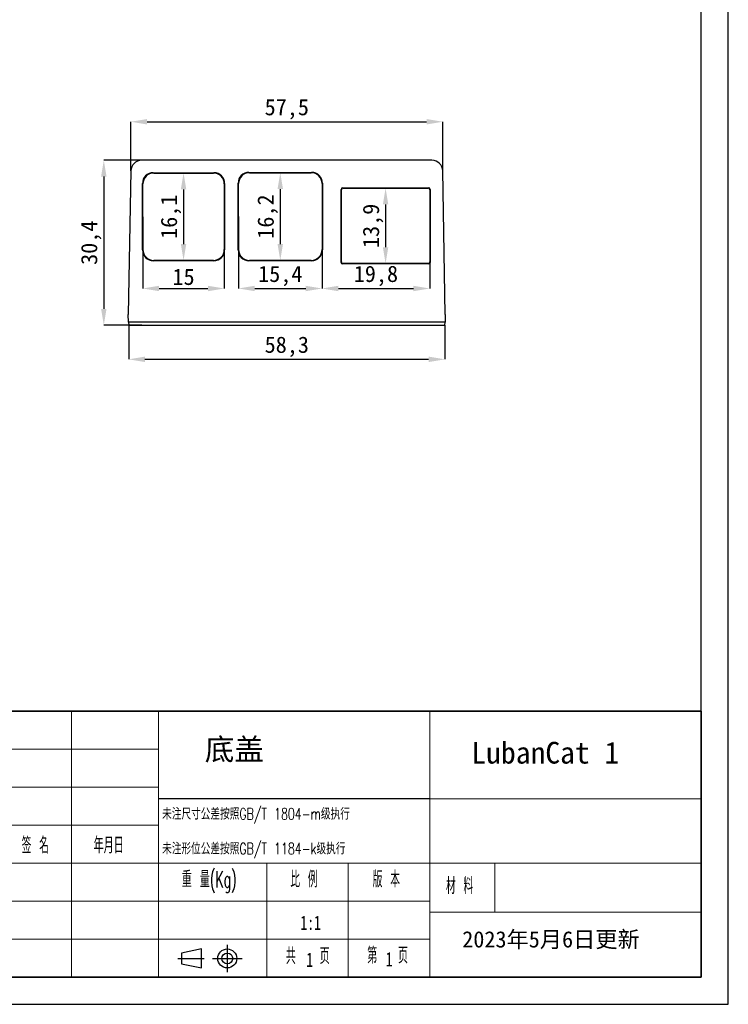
# Model space of a CAD drawing. Header units: millimetres. Extents: x 0 to 420, y 0 to 297.
# Tile 5 of 6: x 289 to 420, y 0 to 181. Entities that reach past the tile are written whole.
import ezdxf

# ---------------------------------------------------------------- set-up
doc = ezdxf.new("R2010")
doc.units = ezdxf.units.MM
for name, color, linetype in [('5', 7, 'Continuous'), ('9', 7, 'Continuous'), ('MARK', 7, 'Continuous'), ('尺寸', 5, 'Continuous')]:
    doc.layers.add(name, color=color, linetype=linetype)
doc.layers.add('SLD-0', color=179, linetype='Continuous', lineweight=25)
doc.styles.add('SLDTEXTSTYLE0', font='TXT', dxfattribs={"width": 0.7, "bigfont": 'bigfont'})
doc.styles.add('SLDTEXTSTYLE1', font='TXT', dxfattribs={"width": 0.7})
doc.styles.add('SLDTEXTSTYLE2', font='TXT', dxfattribs={"width": 0.56, "bigfont": 'bigfont'})
doc.styles.add('SLDTEXTSTYLE3', font='TXT', dxfattribs={"width": 0.54, "bigfont": 'bigfont'})
doc.styles.add('黑体高度3mm', font='simhei.ttf', dxfattribs={"height": 3})
doc.styles.add('黑体高度4mm', font='simhei.ttf', dxfattribs={"height": 4})
doc.dimstyles.new('黄色高度3mm', dxfattribs={"dimtxt": 3, "dimasz": 3, "dimexe": 0, "dimexo": 0, "dimtad": 1, "dimdec": 1, "dimtxsty": '黑体高度3mm', "dimcen": 2.5, "dimclrd": 2, "dimclre": 2, "dimclrt": 2, "dimadec": 0, "dimazin": 0, "dimtfac": 1, "dimtdec": 1, "dimtmove": 0, "dimatfit": 3, "dimfxl": 1, "dimarcsym": 0})

# ---------------------------------------------------------------- blocks, each defined once
blk = doc.blocks.new('*D45')
at = {"color": 2, "lineweight": -2, "transparency": 16777216}
for p, q in [((311.93, 155.52), (304.95, 155.52)), ((304.95, 152.52), (304.95, 128.12)), ((311.93, 125.12), (304.95, 125.12))]:
    blk.add_line(p, q, dxfattribs=at)
at = {"color": 2, "transparency": 16777216}
for points in [[(304.45, 152.52), (305.45, 152.52), (304.95, 155.52)], [(304.45, 128.12), (305.45, 128.12), (304.95, 125.12)]]:
    blk.add_solid(points, dxfattribs=at)
at = {"layer": 'Defpoints', "color": 0, "transparency": 16777216}
for p in [(311.93, 155.52), (304.95, 125.12), (311.93, 125.12)]:
    blk.add_point(p, dxfattribs=at)
at = {"color": 2, "transparency": 16777216, "insert": (302.63, 140.32), "char_height": 3, "attachment_point": 5, "rotation": 90, "style": '黑体高度3mm'}
blk.add_mtext('30,4', dxfattribs=at)
blk = doc.blocks.new('*D46')
at = {"color": 2, "lineweight": -2, "transparency": 16777216}
for p, q in [((309.53, 125.12), (309.53, 118.84)), ((367.79, 125.12), (367.79, 118.84)), ((312.53, 118.84), (364.79, 118.84))]:
    blk.add_line(p, q, dxfattribs=at)
at = {"color": 2, "transparency": 16777216}
for points in [[(312.53, 119.34), (312.53, 118.34), (309.53, 118.84)], [(364.79, 119.34), (364.79, 118.34), (367.79, 118.84)]]:
    blk.add_solid(points, dxfattribs=at)
at = {"layer": 'Defpoints', "color": 0, "transparency": 16777216}
for p in [(309.53, 125.12), (367.79, 125.12), (367.79, 118.84)]:
    blk.add_point(p, dxfattribs=at)
at = {"color": 2, "transparency": 16777216, "insert": (338.66, 121.15), "char_height": 3, "attachment_point": 5, "style": '黑体高度3mm'}
blk.add_mtext('58,3', dxfattribs=at)
blk = doc.blocks.new('*D47')
at = {"color": 2, "lineweight": -2, "transparency": 16777216}
for p, q in [((309.93, 153.55), (309.93, 162.61)), ((312.93, 162.61), (364.4, 162.61)), ((367.4, 153.55), (367.4, 162.61))]:
    blk.add_line(p, q, dxfattribs=at)
at = {"color": 2, "transparency": 16777216}
for points in [[(312.93, 163.11), (312.93, 162.11), (309.93, 162.61)], [(364.4, 163.11), (364.4, 162.11), (367.4, 162.61)]]:
    blk.add_solid(points, dxfattribs=at)
at = {"layer": 'Defpoints', "color": 0, "transparency": 16777216}
for p in [(367.4, 162.61), (309.93, 153.55), (367.4, 153.55)]:
    blk.add_point(p, dxfattribs=at)
at = {"color": 2, "transparency": 16777216, "insert": (338.66, 164.92), "char_height": 3, "attachment_point": 5, "style": '黑体高度3mm'}
blk.add_mtext('57,5', dxfattribs=at)
blk = doc.blocks.new('*D48')
at = {"color": 2, "lineweight": -2, "transparency": 16777216}
blk.add_line((319.64, 150.16), (319.64, 140.06), dxfattribs=at)
at = {"color": 2, "transparency": 16777216}
for points in [[(319.14, 150.16), (320.14, 150.16), (319.64, 153.16)], [(319.14, 140.06), (320.14, 140.06), (319.64, 137.06)]]:
    blk.add_solid(points, dxfattribs=at)
at = {"layer": 'Defpoints', "color": 0, "transparency": 16777216}
for p in [(319.64, 153.16), (319.64, 137.06), (319.64, 137.06)]:
    blk.add_point(p, dxfattribs=at)
at = {"color": 2, "transparency": 16777216, "insert": (317.33, 145.11), "char_height": 3, "attachment_point": 5, "rotation": 90, "style": '黑体高度3mm'}
blk.add_mtext('16,1', dxfattribs=at)
blk = doc.blocks.new('*D49')
at = {"color": 2, "lineweight": -2, "transparency": 16777216}
for p, q in [((312.14, 145.11), (312.14, 131.89)), ((327.14, 145.11), (327.14, 131.89)), ((315.14, 131.89), (324.14, 131.89))]:
    blk.add_line(p, q, dxfattribs=at)
at = {"color": 2, "transparency": 16777216}
for points in [[(315.14, 132.39), (315.14, 131.39), (312.14, 131.89)], [(324.14, 132.39), (324.14, 131.39), (327.14, 131.89)]]:
    blk.add_solid(points, dxfattribs=at)
at = {"layer": 'Defpoints', "color": 0, "transparency": 16777216}
for p in [(312.14, 145.11), (327.14, 145.11), (327.14, 131.89)]:
    blk.add_point(p, dxfattribs=at)
at = {"color": 2, "transparency": 16777216, "insert": (319.64, 134.02), "char_height": 3, "attachment_point": 5, "style": '黑体高度3mm'}
blk.add_mtext('15', dxfattribs=at)
blk = doc.blocks.new('*D50')
at = {"color": 2, "lineweight": -2, "transparency": 16777216}
for p, q in [((329.76, 145.14), (329.76, 131.89)), ((345.16, 145.14), (345.16, 131.89)), ((332.76, 131.89), (342.16, 131.89))]:
    blk.add_line(p, q, dxfattribs=at)
at = {"color": 2, "transparency": 16777216}
for points in [[(332.76, 132.39), (332.76, 131.39), (329.76, 131.89)], [(342.16, 132.39), (342.16, 131.39), (345.16, 131.89)]]:
    blk.add_solid(points, dxfattribs=at)
at = {"layer": 'Defpoints', "color": 0, "transparency": 16777216}
for p in [(329.76, 145.14), (345.16, 145.14), (345.16, 131.89)]:
    blk.add_point(p, dxfattribs=at)
at = {"color": 2, "transparency": 16777216, "insert": (337.46, 134.2), "char_height": 3, "attachment_point": 5, "style": '黑体高度3mm'}
blk.add_mtext('15,4', dxfattribs=at)
blk = doc.blocks.new('*D51')
at = {"color": 2, "lineweight": -2, "transparency": 16777216}
blk.add_line((337.46, 150.22), (337.46, 140.06), dxfattribs=at)
at = {"color": 2, "transparency": 16777216}
for points in [[(336.96, 150.22), (337.96, 150.22), (337.46, 153.22)], [(336.96, 140.06), (337.96, 140.06), (337.46, 137.06)]]:
    blk.add_solid(points, dxfattribs=at)
at = {"layer": 'Defpoints', "color": 0, "transparency": 16777216}
for p in [(337.46, 153.22), (337.46, 137.06), (337.46, 137.06)]:
    blk.add_point(p, dxfattribs=at)
at = {"color": 2, "transparency": 16777216, "insert": (335.15, 145.14), "char_height": 3, "attachment_point": 5, "rotation": 90, "style": '黑体高度3mm'}
blk.add_mtext('16,2', dxfattribs=at)
blk = doc.blocks.new('*D52')
at = {"color": 2, "lineweight": -2, "transparency": 16777216}
for p, q in [((365, 143.43), (365, 131.89)), ((348.16, 131.89), (362, 131.89))]:
    blk.add_line(p, q, dxfattribs=at)
at = {"color": 2, "transparency": 16777216}
for points in [[(348.16, 132.39), (348.16, 131.39), (345.16, 131.89)], [(362, 132.39), (362, 131.39), (365, 131.89)]]:
    blk.add_solid(points, dxfattribs=at)
at = {"layer": 'Defpoints', "color": 0, "transparency": 16777216}
for p in [(365, 143.43), (345.16, 131.89), (365, 131.89)]:
    blk.add_point(p, dxfattribs=at)
at = {"color": 2, "transparency": 16777216, "insert": (355.08, 134.2), "char_height": 3, "attachment_point": 5, "style": '黑体高度3mm'}
blk.add_mtext('19,8', dxfattribs=at)
blk = doc.blocks.new('*D53')
at = {"color": 2, "lineweight": -2, "transparency": 16777216}
blk.add_line((356.86, 147.38), (356.86, 139.48), dxfattribs=at)
at = {"color": 2, "transparency": 16777216}
for points in [[(356.36, 147.38), (357.36, 147.38), (356.86, 150.38)], [(356.36, 139.48), (357.36, 139.48), (356.86, 136.48)]]:
    blk.add_solid(points, dxfattribs=at)
at = {"layer": 'Defpoints', "color": 0, "transparency": 16777216}
for p in [(356.86, 150.38), (356.86, 136.48), (356.86, 136.48)]:
    blk.add_point(p, dxfattribs=at)
at = {"color": 2, "transparency": 16777216, "insert": (354.55, 143.43), "char_height": 3, "attachment_point": 5, "rotation": 90, "style": '黑体高度3mm'}
blk.add_mtext('13,9', dxfattribs=at)

msp = doc.modelspace()

# ---------------------------------------------------------------- linework, layer by layer
at = {"color": 7, "linetype": 'Continuous', "lineweight": 25}
for p, q in [((365.40327, 155.51576), (311.92554, 155.51576)), ((309.92584, 153.55066), (309.46443, 127.11663)), ((314.072, 153.22564), (325.21656, 153.22564)), ((314.072, 153.22564), (314.14184, 153.15576)), ((314.14184, 153.15576), (325.14672, 153.15576)), ((325.14672, 153.15576), (325.21656, 153.22564)), ((331.69191, 153.28564), (343.23646, 153.28564)), ((331.69191, 153.28564), (331.76175, 153.21576)), ((331.76175, 153.21576), (343.16662, 153.21576)), ((343.16662, 153.21576), (343.23646, 153.28564)), ((367.86437, 127.11663), (367.40297, 153.55066)), ((312.07444, 138.98474), (312.07444, 151.22686)), ((312.14428, 151.15698), (312.07444, 151.22686)), ((312.14428, 139.05454), (312.14428, 151.15698)), ((327.21412, 151.22686), (327.14428, 151.15698)), ((327.14428, 151.15698), (327.14428, 139.05454)), ((327.21412, 151.22686), (327.21412, 138.98474)), ((329.69434, 138.98474), (329.69434, 151.28686)), ((329.76418, 151.21698), (329.69434, 151.28686)), ((329.76418, 139.05454), (329.76418, 151.21698)), ((345.23402, 151.28686), (345.16418, 151.21698)), ((345.16418, 151.21698), (345.16418, 139.05454)), ((345.23402, 151.28686), (345.23402, 138.98474)), ((348.65468, 136.70578), (348.65468, 150.14583)), ((348.72453, 150.07594), (348.65468, 150.14583)), ((348.72453, 136.77557), (348.72453, 150.07594)), ((348.95432, 150.44564), (364.77473, 150.44564)), ((348.95432, 150.44564), (349.02416, 150.37576)), ((349.02416, 150.37576), (364.70489, 150.37576)), ((364.70489, 150.37576), (364.77473, 150.44564)), ((365.07437, 150.14583), (365.00453, 150.07594)), ((365.00453, 150.07594), (365.00453, 136.77557)), ((365.07437, 150.14583), (365.07437, 136.70578)), ((312.07444, 138.98474), (312.14428, 139.05454)), ((312.07444, 138.98352), (312.07444, 138.98474)), ((312.14428, 139.05332), (312.14428, 139.05454)), ((327.14428, 139.05454), (327.21412, 138.98474)), ((327.14428, 139.05454), (327.14428, 139.05332)), ((327.21412, 138.98474), (327.21412, 138.98352)), ((329.69434, 138.98474), (329.76418, 139.05454)), ((329.69434, 138.98352), (329.69434, 138.98474)), ((329.76418, 139.05332), (329.76418, 139.05454)), ((345.16418, 139.05454), (345.23402, 138.98474)), ((345.16418, 139.05454), (345.16418, 139.05332)), ((345.23402, 138.98474), (345.23402, 138.98352)), ((314.14428, 137.05576), (314.07444, 136.98596)), ((325.21412, 136.98596), (314.07444, 136.98596)), ((325.14428, 137.05576), (314.14428, 137.05576)), ((325.21412, 136.98596), (325.14428, 137.05576)), ((331.76418, 137.05576), (331.69434, 136.98596)), ((343.23402, 136.98596), (331.69434, 136.98596)), ((343.16418, 137.05576), (331.76418, 137.05576)), ((343.23402, 136.98596), (343.16418, 137.05576)), ((348.65468, 136.70578), (348.72453, 136.77557)), ((349.02453, 136.47576), (348.95468, 136.40596)), ((364.77437, 136.40596), (348.95468, 136.40596)), ((364.70453, 136.47576), (349.02453, 136.47576)), ((364.77437, 136.40596), (364.70453, 136.47576)), ((365.00453, 136.77557), (365.07437, 136.70578)), ((309.51372, 125.70529), (309.46443, 127.11663)), ((367.86437, 127.11663), (367.81509, 125.70529)), ((367.81509, 125.70529), (309.51372, 125.70529)), ((309.51372, 125.70529), (309.53431, 125.11576)), ((367.7945, 125.11576), (367.81509, 125.70529)), ((309.53431, 125.11576), (367.7945, 125.11576))]:
    msp.add_line(p, q, dxfattribs=at)
for centre, start, end in [((311.92554, 153.51576), 90, 179), ((365.40327, 153.51576), 1, 90)]:
    msp.add_arc(centre, 2, start, end, dxfattribs=at)
for centre, major_axis, ratio, start_param, end_param in [((314.07566, 151.2232), (-1.17137, 1.62571), 0.998076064, 5.659727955, 7.228697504), ((314.1455, 151.15332), (-1.17137, 1.62571), 0.998076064, 5.659727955, 7.228697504), ((325.14306, 151.15332), (1.17137, 1.62571), 0.998076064, 5.337673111, 6.90664266), ((325.2129, 151.2232), (1.17137, 1.62571), 0.998076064, 5.337673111, 6.90664266), ((331.69556, 151.2832), (-1.17137, 1.62571), 0.998076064, 5.659727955, 7.228697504), ((331.7654, 151.21332), (-1.17137, 1.62571), 0.998076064, 5.659727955, 7.228697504), ((343.16296, 151.21332), (1.17137, 1.62571), 0.998076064, 5.337673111, 6.90664266), ((343.23281, 151.2832), (1.17137, 1.62571), 0.998076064, 5.337673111, 6.90664266), ((348.95487, 150.14528), (-0.17571, 0.24386), 0.998076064, 5.659727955, 7.228697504), ((349.02471, 150.07539), (-0.17571, 0.24386), 0.998076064, 5.659727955, 7.228697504), ((364.70434, 150.07539), (0.17571, 0.24386), 0.998076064, 5.337673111, 6.90664266), ((364.77418, 150.14528), (0.17571, 0.24386), 0.998076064, 5.337673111, 6.90664266), ((314.07566, 138.98596), (1.84924, 0.76565), 0.999138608, 2.749959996, 4.319537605), ((314.1455, 139.05576), (1.84924, 0.76565), 0.999138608, 2.749959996, 4.319537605), ((325.14306, 139.05576), (1.84924, -0.76565), 0.999138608, 5.105240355, 6.674817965), ((325.2129, 138.98596), (1.84924, -0.76565), 0.999138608, 5.105240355, 6.674817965), ((331.69556, 138.98596), (1.84924, 0.76565), 0.999138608, 2.749959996, 4.319537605), ((331.7654, 139.05576), (1.84924, 0.76565), 0.999138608, 2.749959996, 4.319537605), ((343.16296, 139.05576), (1.84924, -0.76565), 0.999138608, 5.105240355, 6.674817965), ((343.23281, 138.98596), (1.84924, -0.76565), 0.999138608, 5.105240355, 6.674817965), ((348.95487, 136.70596), (0.27739, 0.11485), 0.999138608, 2.749358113, 4.319537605), ((349.02471, 136.77576), (0.27739, 0.11485), 0.999138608, 2.749358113, 4.319537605), ((364.70434, 136.77576), (0.27739, -0.11485), 0.999138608, 5.105240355, 6.675419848), ((364.77418, 136.70596), (0.27739, -0.11485), 0.999138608, 5.105240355, 6.675419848)]:
    msp.add_ellipse(centre, major_axis=major_axis, ratio=ratio, start_param=start_param, end_param=end_param, dxfattribs=at)
at = {"layer": '5', "color": 7, "lineweight": 25}
for p, q in [((415, 5), (415, 291.98493)), ((25, 5), (415, 5))]:
    msp.add_line(p, q, dxfattribs=at)
at = {"layer": '9', "color": 7}
for p, q in [((420, 148.48493), (420, 296.98493)), ((420, 0), (420, 148.48493)), ((0, 0), (420, 0))]:
    msp.add_line(p, q, dxfattribs=at)
at = {"layer": 'SLD-0', "color": 179, "lineweight": 35}
msp.add_line((415, 53.9864), (235, 54), dxfattribs=at)
at = {"layer": 'SLD-0', "color": 179, "linetype": 'Continuous', "lineweight": 18}
for p, q in [((298.99648, 53.9864), (298.99648, 25.9864)), ((314.99648, 53.9864), (314.99648, 4.9864)), ((364.99648, 53.9864), (364.99648, 4.9864)), ((314.99648, 46.9864), (234.99648, 46.9864)), ((314.99648, 39.9864), (234.99648, 39.9864)), ((364.99819, 37.85849), (414.99819, 37.85849)), ((314.99648, 32.9864), (234.99648, 32.9864)), ((314.99648, 25.9864), (234.99648, 25.9864)), ((298.99648, 25.9864), (298.99648, 4.9864)), ((414.99648, 25.9864), (314.99648, 25.9864)), ((334.99648, 25.9864), (334.99648, 4.9864)), ((349.99648, 25.9864), (349.99648, 4.9864)), ((376.99648, 25.9864), (376.99648, 16.9864)), ((314.99648, 18.9864), (234.99648, 18.9864)), ((314.99648, 18.9864), (364.99648, 18.9864)), ((364.99648, 16.9864), (414.99648, 16.9864)), ((314.99648, 11.9864), (234.99648, 11.9864)), ((314.99648, 11.9864), (364.99648, 11.9864))]:
    msp.add_line(p, q, dxfattribs=at)
at = {"layer": 'SLD-0', "color": 179, "lineweight": 25}
for p, q in [((415, 53.9864), (415, 5)), ((415, 5), (235, 5))]:
    msp.add_line(p, q, dxfattribs=at)
at = {"layer": '尺寸'}
for p, q in [((364.99819, 37.85849), (314.99648, 37.85849)), ((327.69619, 10.96014), (327.69619, 5.90637)), ((322.95203, 10.19986), (319.29071, 9.44986)), ((319.29071, 9.44986), (319.29071, 7.44986)), ((322.95203, 6.69986), (322.95203, 10.19986)), ((318.61442, 8.44986), (323.41885, 8.44986)), ((319.29071, 7.44986), (322.95203, 6.69986)), ((324.96524, 8.44986), (330.42714, 8.44986))]:
    msp.add_line(p, q, dxfattribs=at)
for radius in [1.75, 1]:
    msp.add_circle((327.69619, 8.44986), radius, dxfattribs=at)

# ---------------------------------------------------------------- texts
at = {"color": 2, "attachment_point": 1}
for s, width, insert, char_height, style in [('底盖', 34.1137938, (323.54902, 48.98111), 4, '黑体高度4mm'), ('LubanCat 1', 45.6007918, (372.6854, 48.35558), 4, '黑体高度4mm'), ('2023年5月6日更新', 43.5029122, (370.9832, 13.47093), 3, '黑体高度3mm')]:
    msp.add_mtext_dynamic_manual_height_columns(s, width=width, gutter_width=15, heights=[0], dxfattribs=dict(at, insert=insert, char_height=char_height, style=style))
at = {"layer": 'MARK', "char_height": 3, "attachment_point": 1}
for s, insert, style in [('签 名', (289.82504, 30.79363), 'SLDTEXTSTYLE3'), ('年月日', (303.07864, 30.79363), 'SLDTEXTSTYLE2'), ('重 量(Kg)', (319.30679, 24.53676), 'SLDTEXTSTYLE2'), ('比 例', (339.32234, 24.53676), 'SLDTEXTSTYLE3'), ('版 本', (354.49675, 24.53676), 'SLDTEXTSTYLE3'), ('材 料', (367.97994, 23.32329), 'SLDTEXTSTYLE3'), ('第', (353.47861, 10.50542), 'SLDTEXTSTYLE2'), ('共', (338.47899, 10.40954), 'SLDTEXTSTYLE2'), ('页', (344.72552, 10.40954), 'SLDTEXTSTYLE2'), ('页', (359.15541, 10.50542), 'SLDTEXTSTYLE2')]:
    msp.add_mtext(s, dxfattribs=dict(at, insert=insert, style=style))
at = {"layer": '尺寸'}
for s, insert, char_height, attachment_point, style in [('未注尺寸公差按照GB/T 1804-m级执行', (315.69435, 36.15016), 2.1166667, 1, 'SLDTEXTSTYLE0'), ('未注形位公差按照GB/T 1184-k级执行', (315.69435, 29.75073), 2.1166667, 1, 'SLDTEXTSTYLE0'), ('1:1', (343.0649, 16.34205), 2.645833, 2, 'SLDTEXTSTYLE1'), ('1', (342.24611, 9.52842), 2.64583, 1, 'SLDTEXTSTYLE1'), ('1', (356.89181, 9.6243), 2.64583, 1, 'SLDTEXTSTYLE1')]:
    msp.add_mtext(s, dxfattribs=dict(at, insert=insert, char_height=char_height, attachment_point=attachment_point, style=style))

# ---------------------------------------------------------------- dimensions: what is measured, and where the dimension line sits
at = {"color": 2}
for base, p1, p2, picture, middle in [((367.40297, 162.61328), (309.92584, 153.55066), (367.40297, 153.55066), '*D47', (338.6644, 164.92368)), ((345.16418, 131.89233), (329.76418, 145.13576), (345.16418, 145.13576), '*D50', (337.46418, 134.20272)), ((327.14428, 131.89233), (312.14428, 145.10576), (327.14428, 145.10576), '*D49', (319.64428, 134.01733)), ((365.00453, 131.89233), (345.16418, 131.89233), (365.00453, 143.42576), '*D52', (355.08435, 134.20272)), ((367.7945, 118.84274), (309.53431, 125.11576), (367.7945, 125.11576), '*D46', (338.6644, 121.15313))]:
    dim = msp.add_linear_dim(base=base, p1=p1, p2=p2, dimstyle='黄色高度3mm', dxfattribs=at)
    dim.commit()
    dim.dimension.update_dxf_attribs({"geometry": picture, "text_midpoint": middle})
for base, p1, p2, picture, middle in [((304.94567, 125.11576), (311.92554, 155.51576), (311.92554, 125.11576), '*D45', (302.62685, 140.31576)), ((319.64428, 137.05576), (319.64428, 153.15576), (319.64428, 137.05576), '*D48', (317.33389, 145.10576)), ((337.46418, 137.05576), (337.46418, 153.21576), (337.46418, 137.05576), '*D51', (335.15379, 145.13576)), ((356.86453, 136.47576), (356.86453, 150.37576), (356.86453, 136.47576), '*D53', (354.55413, 143.42576))]:
    dim = msp.add_linear_dim(base=base, p1=p1, p2=p2, angle=90, dimstyle='黄色高度3mm', dxfattribs=at)
    dim.commit()
    dim.dimension.update_dxf_attribs({"geometry": picture, "text_midpoint": middle})

doc.saveas('drawing.dxf')
